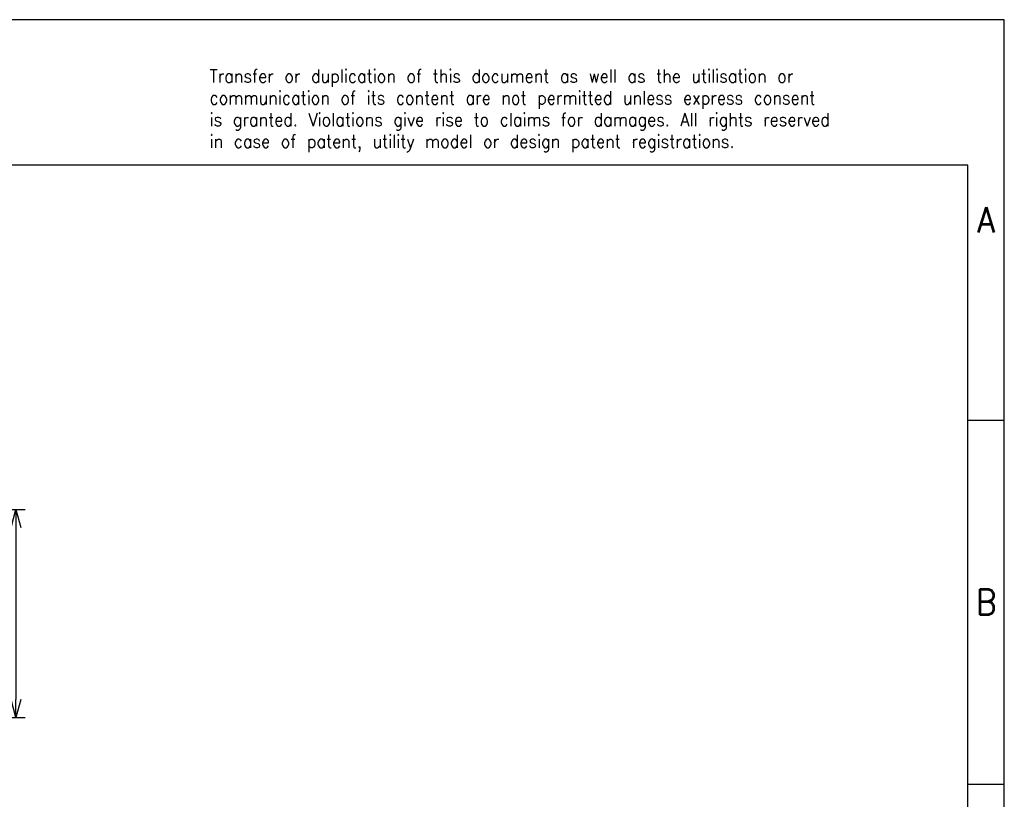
# Model space of a CAD drawing. Header units: millimetres. Extents: x -105 to 192, y -71 to 139.
# Tile 8 of 8: x 57 to 192, y 32 to 139. Entities that reach past the tile are written whole.
import ezdxf

# ---------------------------------------------------------------- set-up
doc = ezdxf.new("R2010")
doc.units = ezdxf.units.MM
doc.header["$LTSCALE"] = 1.5
doc.layers.get('0').update_dxf_attribs({"linetype": 'CONTINUOUS'})
doc.layers.get('Defpoints').update_dxf_attribs({"linetype": 'CONTINUOUS'})
doc.layers.add('1', color=7, linetype='CONTINUOUS')
doc.styles.add('CONVERTER_11', font='txt.shx', dxfattribs={"width": 0.9})
doc.dimstyles.new('ISO-25', dxfattribs={"dimtxt": 2.5, "dimasz": 2.5, "dimexe": 1.25, "dimexo": 0.625, "dimtad": 1, "dimdsep": 46, "dimtxsty": 'STANDARD', "dimblk": 'OPEN30', "dimcen": 2.5, "dimadec": 0, "dimazin": 0, "dimtfac": 1, "dimtmove": 0, "dimatfit": 3, "dimldrblk": 'OPEN30', "dimfxl": 1, "dimarcsym": 0})

# ---------------------------------------------------------------- blocks, each defined once
blk = doc.blocks.new('_Open30')
at = {"color": 0, "linetype": 'ByBlock', "lineweight": -2}
for p, q in [((-1, 0.26794919), (0, 0)), ((0, 0), (-1, -0.26794919)), ((0, 0), (-1, 0))]:
    blk.add_line(p, q, dxfattribs=at)
blk = doc.blocks.new('*D20')
at = {"color": 0, "lineweight": -2, "transparency": 16777216}
for p, q in [((45.78573756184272, 72.12843060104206), (57.60178944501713, 72.12843060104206)), ((56.35178944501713, 69.62843060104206), (56.35178944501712, 46.02843056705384)), ((45.78573761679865, 43.52843056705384), (57.60178944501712, 43.52843056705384))]:
    blk.add_line(p, q, dxfattribs=at)
at = {"layer": 'Defpoints', "color": 0, "transparency": 16777216}
for p in [(45.16073756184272, 72.12843060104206), (45.16073761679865, 43.52843056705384), (56.35178944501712, 43.52843056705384)]:
    blk.add_point(p, dxfattribs=at)
at = {"color": 0, "lineweight": -2, "transparency": 16777216, "xscale": 2.5, "yscale": 2.5, "zscale": 2.5}
for p, rotation in [((56.35178944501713, 72.12843060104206), 90), ((56.35178944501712, 43.52843056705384), 270)]:
    blk.add_blockref('_Open30', p, dxfattribs=dict(at, rotation=rotation))
at = {"color": 0, "transparency": 16777216, "insert": (54.47678944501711, 57.82843058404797), "char_height": 2.5, "attachment_point": 5, "rotation": 90}
blk.add_mtext('28.6', dxfattribs=at)

msp = doc.modelspace()

# ---------------------------------------------------------------- linework, layer by layer
at = {"layer": '1', "color": 2, "linetype": 'Continuous'}
for p, q in [((192.0835090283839, 139.3968273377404), (43.58350902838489, 139.3968273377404)), ((192.0835090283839, 84.39682733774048), (192.0835090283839, 139.3968273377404)), ((187.0835090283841, 84.39682733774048), (192.0835090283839, 84.39682733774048)), ((192.0835090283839, 34.39682733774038), (192.0835090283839, 84.39682733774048)), ((187.0835090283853, 34.39682733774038), (192.0835090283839, 34.39682733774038)), ((192.0835090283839, -15.60317266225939), (192.0835090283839, 34.39682733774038))]:
    msp.add_line(p, q, dxfattribs=at)
at = {"layer": '1', "color": 6, "linetype": 'Continuous'}
for p, q in [((187.0835090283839, 119.3968273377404), (-99.91649097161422, 119.3968273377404)), ((187.0835090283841, 84.39682733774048), (187.0835090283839, 119.3968273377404)), ((187.0835090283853, 34.39682733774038), (187.0835090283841, 84.39682733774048)), ((187.0835090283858, -15.60317266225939), (187.0835090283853, 34.39682733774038))]:
    msp.add_line(p, q, dxfattribs=at)

# ---------------------------------------------------------------- texts
at = {"layer": '1', "color": 3, "insert": (82.9416866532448, 121.1881354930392), "char_height": 1.8, "attachment_point": 7, "line_spacing_factor": 0.99639855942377, "style": 'CONVERTER_11'}
msp.add_mtext('Transfer or duplication of this document as well as the utilisation or\\Pcommunication of its content are not permitted unless express consent\\Pis granted. Violations give rise to claims for damages. All rights reserved\\Pin case of patent, utility model or design patent registrations.', dxfattribs=at)
at = {"layer": '1', "color": 7, "char_height": 3.5, "attachment_point": 5, "line_spacing_factor": 1.20048019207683, "style": 'CONVERTER_11'}
for s, insert in [('A', (189.5835090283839, 111.8968273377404)), ('B', (189.5835090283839, 59.39682733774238))]:
    msp.add_mtext(s, dxfattribs=dict(at, insert=insert))

# ---------------------------------------------------------------- dimensions: what is measured, and where the dimension line sits
dim = msp.add_linear_dim(base=(56.35178944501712, 43.52843056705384), p1=(45.16073756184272, 72.12843060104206), p2=(45.16073761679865, 43.52843056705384), angle=90, dimstyle='ISO-25')
dim.commit()
dim.dimension.update_dxf_attribs({"geometry": '*D20', "text_midpoint": (54.47678944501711, 57.82843058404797)})

doc.saveas('drawing.dxf')
